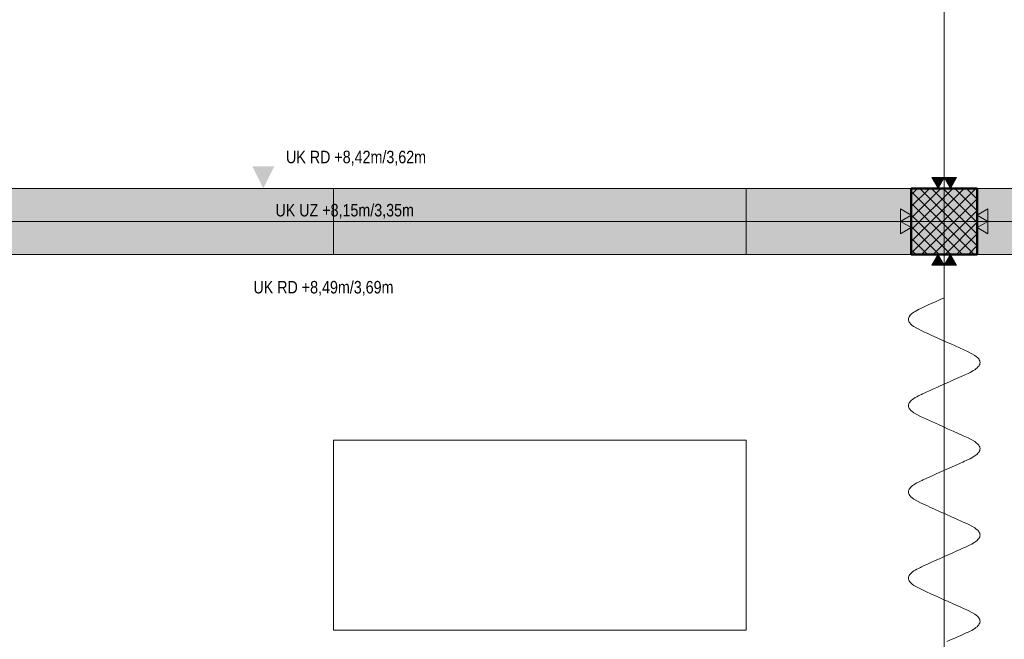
# Model space of a CAD drawing. Extents: x -620 to 300, y 62 to 1107.
# Tile 71 of 109: x -402 to -283, y 715 to 790. Entities that reach past the tile are written whole.
import ezdxf
from ezdxf.lldxf.tags import DXFTag

# ---------------------------------------------------------------- set-up
doc = ezdxf.new("R2010")
doc.units = 0
doc.layers.get('0').update_dxf_attribs({"lineweight": 35})
for name, color, linetype, lineweight, true_color in [('00_Beschriftung UZ', 3, 'Continuous', 13, 0x00ff00), ('30 -33 Aussenwände- 3 Aussenstützen', 7, 'Continuous', 50, 0x0000dd), ('30 -35 Decken- 1 Konstruktion-Träger- Stahlbeton', 7, 'grob-A06G9G5Q8I', 13, 0x33aa00), ('60- 61 allgemeine Ausstattung- 1 Möbel', 7, 'Continuous', 9, 0x00cccc), ('70 -72 Beschriftung- 2 Beschriftung Bauteile', 7, 'Continuous', 9, 0x9999ff), ('70 -75 Raumstempel- 1 Raumstempel', 1, 'Continuous', 50, 0xff0000)]:
    doc.layers.add(name, color=color, linetype=linetype, lineweight=lineweight, true_color=true_color)
doc.layers.add('70 -71 Achsen- 1 Gebäudeachsen', color=7, linetype='STRICHPUNKT2-A06G9G5P8I', lineweight=18)
doc.layers.add('iwb_Schraffur_Unterzug', color=7, linetype='Continuous', lineweight=5, true_color=0xffffcc, plot=False)
doc.styles.get("Standard").update_dxf_attribs({"font": 'ARIALN.TTF'})
tags = doc.linetypes.add('grob-A06G9G5Q8I', pattern=[14, 3, -8, 3]).pattern_tags.tags
tags[8:9] = [DXFTag(74, 4), DXFTag(75, 0), DXFTag(340, '0'), DXFTag(46, 0.0), DXFTag(50, 0.0), DXFTag(44, 0.0), DXFTag(45, 0.0)]
tags[6:7] = [DXFTag(74, 4), DXFTag(75, 0), DXFTag(340, '0'), DXFTag(46, 0.0), DXFTag(50, 0.0), DXFTag(44, 0.0), DXFTag(45, 0.0)]
tags[4:5] = [DXFTag(74, 4), DXFTag(75, 0), DXFTag(340, '0'), DXFTag(46, 0.0), DXFTag(50, 0.0), DXFTag(44, 0.0), DXFTag(45, 0.0)]
tags = doc.linetypes.add('STRICHPUNKT2-A06G9G5P8I', pattern=[12.7, 6.35, -3.175, 0, -3.175]).pattern_tags.tags
tags[10:11] = [DXFTag(74, 4), DXFTag(75, 0), DXFTag(340, '0'), DXFTag(46, 0.0), DXFTag(50, 0.0), DXFTag(44, 0.0), DXFTag(45, 0.0)]
tags[8:9] = [DXFTag(74, 4), DXFTag(75, 0), DXFTag(340, '0'), DXFTag(46, 0.0), DXFTag(50, 0.0), DXFTag(44, 0.0), DXFTag(45, 0.0)]
tags[6:7] = [DXFTag(74, 4), DXFTag(75, 0), DXFTag(340, '0'), DXFTag(46, 0.0), DXFTag(50, 0.0), DXFTag(44, 0.0), DXFTag(45, 0.0)]
tags[4:5] = [DXFTag(74, 4), DXFTag(75, 0), DXFTag(340, '0'), DXFTag(46, 0.0), DXFTag(50, 0.0), DXFTag(44, 0.0), DXFTag(45, 0.0)]

# ---------------------------------------------------------------- blocks, each defined once
blk = doc.blocks.new('Referenz-A06G9G5R8I')
at = {"layer": '00_Beschriftung UZ', "color": 0, "lineweight": 0}
blk.add_solid([(-374.31, 772.6), (-372.98, 769.93), (-371.64, 772.6)], dxfattribs=at)
at = {"layer": '30 -33 Aussenwände- 3 Aussenstützen', "color": 0, "lineweight": 9}
for p, q in [((-294.48, 769.15), (-293.7, 769.93)), ((-294.48, 767.74), (-292.28, 769.93)), ((-294.48, 766.32), (-290.87, 769.93)), ((-294.48, 764.91), (-289.45, 769.93)), ((-294.48, 763.49), (-288.04, 769.93)), ((-294.48, 762.08), (-286.63, 769.93)), ((-294.48, 769.56), (-286.85, 761.93)), ((-293.43, 769.93), (-286.48, 762.97)), ((-292.02, 769.93), (-286.48, 764.39)), ((-290.61, 769.93), (-286.48, 765.8)), ((-289.19, 769.93), (-286.48, 767.22)), ((-287.78, 769.93), (-286.48, 768.63)), ((-293.21, 761.93), (-286.48, 768.66)), ((-294.48, 768.15), (-288.26, 761.93)), ((-291.8, 761.93), (-286.48, 767.25)), ((-294.48, 766.73), (-289.68, 761.93)), ((-291.48, 765.93), (-289.48, 765.93)), ((-290.48, 766.93), (-290.48, 764.93)), ((-294.48, 765.32), (-291.09, 761.93)), ((-290.38, 761.93), (-286.48, 765.84)), ((-294.48, 763.9), (-292.51, 761.93)), ((-288.97, 761.93), (-286.48, 764.42)), ((-294.48, 762.49), (-293.92, 761.93)), ((-287.55, 761.93), (-286.48, 763.01))]:
    blk.add_line(p, q, dxfattribs=at)
at = {"layer": '30 -33 Aussenwände- 3 Aussenstützen', "color": 0, "linetype": 'Continuous', "lineweight": -2, "ltscale": 0.25}
for p, q in [((-286.48, 769.93), (-294.48, 769.93)), ((-294.48, 769.93), (-294.48, 761.93)), ((-286.48, 761.93), (-286.48, 769.93)), ((-294.48, 761.93), (-286.48, 761.93))]:
    blk.add_line(p, q, dxfattribs=at)
at = {"layer": '30 -35 Decken- 1 Konstruktion-Träger- Stahlbeton', "color": 0}
for p, q in [((-129.48, 769.93), (-451.48, 769.93)), ((-129.48, 761.93), (-451.48, 761.93))]:
    blk.add_line(p, q, dxfattribs=at)
at = {"layer": '60- 61 allgemeine Ausstattung- 1 Möbel', "color": 0, "linetype": 'Continuous', "ltscale": 0.13}
for p, q in [((-364.48, 769.93), (-314.48, 769.93)), ((-364.48, 761.93), (-364.48, 769.93)), ((-314.48, 769.93), (-314.48, 761.93)), ((-314.48, 761.93), (-364.48, 761.93)), ((-291.44, 756.23), (-290.96, 756.45)), ((-290.96, 756.45), (-290.48, 756.67)), ((-293.81, 755.14), (-293.6, 755.25)), ((-293.6, 755.25), (-293.37, 755.36)), ((-293.37, 755.36), (-293.21, 755.43)), ((-293.21, 755.43), (-293.05, 755.51)), ((-293.05, 755.51), (-292.89, 755.58)), ((-292.89, 755.58), (-292.41, 755.8)), ((-292.41, 755.8), (-291.92, 756.01)), ((-291.92, 756.01), (-291.44, 756.23)), ((-294.82, 754.05), (-294.81, 754.16)), ((-294.81, 753.95), (-294.82, 754.05)), ((-294.81, 754.16), (-294.78, 754.27)), ((-294.78, 754.27), (-294.73, 754.38)), ((-294.73, 754.38), (-294.66, 754.49)), ((-294.66, 754.49), (-294.57, 754.6)), ((-294.57, 754.6), (-294.46, 754.71)), ((-294.46, 754.71), (-294.33, 754.82)), ((-294.33, 754.82), (-294.17, 754.93)), ((-294.17, 754.93), (-294, 755.03)), ((-294, 755.03), (-293.81, 755.14)), ((-294.78, 753.84), (-294.81, 753.95)), ((-294.73, 753.73), (-294.78, 753.84)), ((-294.66, 753.62), (-294.73, 753.73)), ((-294.53, 753.47), (-294.66, 753.62)), ((-294.37, 753.33), (-294.53, 753.47)), ((-294.17, 753.18), (-294.37, 753.33)), ((-293.37, 752.75), (-294.17, 753.18)), ((-292.93, 752.55), (-293.37, 752.75)), ((-292.48, 752.35), (-292.93, 752.55)), ((-292.04, 752.15), (-292.48, 752.35)), ((-291.6, 751.95), (-292.04, 752.15)), ((-291.15, 751.75), (-291.6, 751.95)), ((-290.71, 751.55), (-291.15, 751.75)), ((-290.71, 751.55), (-290.19, 751.31)), ((-290.19, 751.31), (-289.67, 751.08)), ((-289.67, 751.08), (-289.15, 750.84)), ((-289.15, 750.84), (-288.63, 750.61)), ((-288.63, 750.61), (-288.11, 750.37)), ((-288.11, 750.37), (-287.59, 750.14)), ((-287.59, 750.14), (-286.78, 749.7)), ((-286.78, 749.7), (-286.59, 749.56)), ((-286.59, 749.56), (-286.42, 749.41)), ((-286.42, 749.41), (-286.3, 749.27)), ((-286.3, 749.27), (-286.23, 749.16)), ((-286.63, 748.07), (-286.78, 747.96)), ((-286.5, 748.18), (-286.63, 748.07)), ((-286.39, 748.29), (-286.5, 748.18)), ((-286.3, 748.39), (-286.39, 748.29)), ((-286.23, 748.5), (-286.3, 748.39)), ((-286.23, 749.16), (-286.18, 749.05)), ((-286.18, 748.61), (-286.23, 748.5)), ((-286.18, 749.05), (-286.15, 748.94)), ((-286.15, 748.72), (-286.18, 748.61)), ((-286.15, 748.94), (-286.14, 748.83)), ((-286.14, 748.83), (-286.15, 748.72)), ((-288.71, 747.02), (-289.27, 746.76)), ((-288.15, 747.27), (-288.71, 747.02)), ((-287.96, 747.35), (-288.15, 747.27)), ((-287.77, 747.44), (-287.96, 747.35)), ((-287.59, 747.52), (-287.77, 747.44)), ((-287.35, 747.63), (-287.59, 747.52)), ((-287.14, 747.74), (-287.35, 747.63)), ((-286.95, 747.85), (-287.14, 747.74)), ((-286.78, 747.96), (-286.95, 747.85)), ((-291.76, 745.64), (-291.36, 745.82)), ((-291.36, 745.82), (-290.96, 746)), ((-290.4, 746.25), (-290.96, 746)), ((-289.84, 746.51), (-290.4, 746.25)), ((-289.27, 746.76), (-289.84, 746.51)), ((-294.33, 744.37), (-294.17, 744.48)), ((-294.17, 744.48), (-294, 744.58)), ((-294, 744.58), (-293.81, 744.69)), ((-293.81, 744.69), (-293.6, 744.8)), ((-293.6, 744.8), (-293.37, 744.91)), ((-293.37, 744.91), (-293.24, 744.97)), ((-293.24, 744.97), (-293.1, 745.03)), ((-293.1, 745.03), (-292.97, 745.09)), ((-292.97, 745.09), (-292.57, 745.27)), ((-292.57, 745.27), (-292.17, 745.46)), ((-292.17, 745.46), (-291.76, 745.64)), ((-294.82, 743.61), (-294.81, 743.71)), ((-294.81, 743.5), (-294.82, 743.61)), ((-294.81, 743.71), (-294.78, 743.82)), ((-294.78, 743.39), (-294.81, 743.5)), ((-294.78, 743.82), (-294.73, 743.93)), ((-294.73, 743.28), (-294.78, 743.39)), ((-294.73, 743.93), (-294.66, 744.04)), ((-294.66, 743.17), (-294.73, 743.28)), ((-294.66, 744.04), (-294.57, 744.15)), ((-294.57, 744.15), (-294.46, 744.26)), ((-294.46, 744.26), (-294.33, 744.37)), ((-294.53, 743.02), (-294.66, 743.17)), ((-294.37, 742.88), (-294.53, 743.02)), ((-294.17, 742.73), (-294.37, 742.88)), ((-293.37, 742.3), (-294.17, 742.73)), ((-293, 742.13), (-293.37, 742.3)), ((-292.64, 741.97), (-293, 742.13)), ((-292.27, 741.8), (-292.64, 741.97)), ((-291.91, 741.64), (-292.27, 741.8)), ((-291.54, 741.47), (-291.91, 741.64)), ((-291.17, 741.31), (-291.54, 741.47)), ((-291.17, 741.31), (-290.57, 741.04)), ((-290.57, 741.04), (-289.98, 740.77)), ((-289.98, 740.77), (-289.38, 740.5)), ((-289.38, 740.5), (-288.78, 740.23)), ((-288.78, 740.23), (-288.18, 739.96)), ((-288.18, 739.96), (-287.59, 739.69)), ((-287.59, 739.69), (-286.78, 739.25)), ((-364.48, 739.43), (-314.48, 739.43)), ((-364.48, 716.43), (-364.48, 739.43)), ((-314.48, 739.43), (-314.48, 716.43)), ((-286.78, 739.25), (-286.59, 739.11)), ((-286.59, 739.11), (-286.42, 738.96)), ((-286.42, 738.96), (-286.3, 738.82)), ((-286.3, 738.82), (-286.23, 738.71)), ((-286.23, 738.71), (-286.18, 738.6)), ((-286.18, 738.6), (-286.15, 738.49)), ((-286.15, 738.49), (-286.14, 738.38)), ((-287.14, 737.29), (-287.35, 737.18)), ((-286.95, 737.4), (-287.14, 737.29)), ((-286.78, 737.51), (-286.95, 737.4)), ((-286.63, 737.62), (-286.78, 737.51)), ((-286.5, 737.73), (-286.63, 737.62)), ((-286.39, 737.84), (-286.5, 737.73)), ((-286.3, 737.95), (-286.39, 737.84)), ((-286.23, 738.05), (-286.3, 737.95)), ((-286.18, 738.16), (-286.23, 738.05)), ((-286.15, 738.27), (-286.18, 738.16)), ((-286.14, 738.38), (-286.15, 738.27)), ((-289.51, 736.2), (-290.16, 735.91)), ((-288.87, 736.49), (-289.51, 736.2)), ((-288.23, 736.78), (-288.87, 736.49)), ((-288.01, 736.88), (-288.23, 736.78)), ((-287.8, 736.98), (-288.01, 736.88)), ((-287.59, 737.07), (-287.8, 736.98)), ((-287.35, 737.18), (-287.59, 737.07)), ((-292.41, 734.9), (-292.09, 735.04)), ((-292.09, 735.04), (-291.76, 735.19)), ((-291.76, 735.19), (-291.44, 735.33)), ((-290.8, 735.62), (-291.44, 735.33)), ((-290.16, 735.91), (-290.8, 735.62)), ((-294.57, 733.7), (-294.46, 733.81)), ((-294.46, 733.81), (-294.33, 733.92)), ((-294.33, 733.92), (-294.17, 734.03)), ((-294.17, 734.03), (-294, 734.14)), ((-294, 734.14), (-293.81, 734.24)), ((-293.81, 734.24), (-293.6, 734.35)), ((-293.6, 734.35), (-293.37, 734.46)), ((-293.37, 734.46), (-293.26, 734.51)), ((-293.26, 734.51), (-293.16, 734.56)), ((-293.16, 734.56), (-293.05, 734.61)), ((-293.05, 734.61), (-292.73, 734.75)), ((-292.73, 734.75), (-292.41, 734.9)), ((-294.82, 733.16), (-294.81, 733.27)), ((-294.81, 733.05), (-294.82, 733.16)), ((-294.81, 733.27), (-294.78, 733.37)), ((-294.78, 732.94), (-294.81, 733.05)), ((-294.78, 733.37), (-294.73, 733.48)), ((-294.73, 732.83), (-294.78, 732.94)), ((-294.73, 733.48), (-294.66, 733.59)), ((-294.66, 732.72), (-294.73, 732.83)), ((-294.66, 733.59), (-294.57, 733.7)), ((-294.53, 732.58), (-294.66, 732.72)), ((-294.37, 732.43), (-294.53, 732.58)), ((-294.17, 732.29), (-294.37, 732.43)), ((-293.37, 731.85), (-294.17, 732.29)), ((-293.08, 731.72), (-293.37, 731.85)), ((-292.79, 731.59), (-293.08, 731.72)), ((-292.5, 731.46), (-292.79, 731.59)), ((-292.21, 731.33), (-292.5, 731.46)), ((-291.92, 731.2), (-292.21, 731.33)), ((-291.64, 731.07), (-291.92, 731.2)), ((-291.64, 731.07), (-290.96, 730.76)), ((-290.96, 730.76), (-290.29, 730.46)), ((-290.29, 730.46), (-289.61, 730.15)), ((-289.61, 730.15), (-288.94, 729.85)), ((-288.94, 729.85), (-288.26, 729.54)), ((-288.26, 729.54), (-287.59, 729.24)), ((-287.59, 729.24), (-286.78, 728.8)), ((-286.78, 728.8), (-286.59, 728.66)), ((-286.59, 728.66), (-286.42, 728.51)), ((-286.42, 728.51), (-286.3, 728.37)), ((-286.3, 728.37), (-286.23, 728.26)), ((-286.23, 728.26), (-286.18, 728.15)), ((-286.18, 728.15), (-286.15, 728.04)), ((-286.15, 727.82), (-286.18, 727.71)), ((-286.15, 728.04), (-286.14, 727.93)), ((-286.14, 727.93), (-286.15, 727.82)), ((-287.75, 726.55), (-287.91, 726.48)), ((-287.59, 726.63), (-287.75, 726.55)), ((-287.35, 726.73), (-287.59, 726.63)), ((-287.14, 726.84), (-287.35, 726.73)), ((-286.95, 726.95), (-287.14, 726.84)), ((-286.78, 727.06), (-286.95, 726.95)), ((-286.63, 727.17), (-286.78, 727.06)), ((-286.5, 727.28), (-286.63, 727.17)), ((-286.39, 727.39), (-286.5, 727.28)), ((-286.3, 727.5), (-286.39, 727.39)), ((-286.23, 727.61), (-286.3, 727.5)), ((-286.18, 727.71), (-286.23, 727.61)), ((-290, 725.54), (-290.48, 725.32)), ((-289.51, 725.75), (-290, 725.54)), ((-289.03, 725.97), (-289.51, 725.75)), ((-288.55, 726.19), (-289.03, 725.97)), ((-288.07, 726.41), (-288.55, 726.19)), ((-287.91, 726.48), (-288.07, 726.41)), ((-293.05, 724.16), (-292.89, 724.23)), ((-292.89, 724.23), (-292.41, 724.45)), ((-292.41, 724.45), (-291.92, 724.67)), ((-291.92, 724.67), (-291.44, 724.88)), ((-291.44, 724.88), (-290.96, 725.1)), ((-290.96, 725.1), (-290.48, 725.32)), ((-294.78, 722.93), (-294.73, 723.03)), ((-294.73, 723.03), (-294.66, 723.14)), ((-294.66, 723.14), (-294.57, 723.25)), ((-294.57, 723.25), (-294.46, 723.36)), ((-294.46, 723.36), (-294.33, 723.47)), ((-294.33, 723.47), (-294.17, 723.58)), ((-294.17, 723.58), (-294, 723.69)), ((-294, 723.69), (-293.81, 723.8)), ((-293.81, 723.8), (-293.6, 723.9)), ((-293.6, 723.9), (-293.37, 724.01)), ((-293.37, 724.01), (-293.21, 724.09)), ((-293.21, 724.09), (-293.05, 724.16)), ((-294.82, 722.71), (-294.81, 722.82)), ((-294.81, 722.6), (-294.82, 722.71)), ((-294.81, 722.82), (-294.78, 722.93)), ((-294.78, 722.49), (-294.81, 722.6)), ((-294.73, 722.38), (-294.78, 722.49)), ((-294.66, 722.27), (-294.73, 722.38)), ((-294.53, 722.13), (-294.66, 722.27)), ((-294.37, 721.98), (-294.53, 722.13)), ((-294.17, 721.84), (-294.37, 721.98)), ((-293.37, 721.4), (-294.17, 721.84)), ((-292.7, 721.1), (-293.37, 721.4)), ((-292.02, 720.79), (-292.7, 721.1)), ((-291.35, 720.49), (-292.02, 720.79)), ((-290.67, 720.18), (-291.35, 720.49)), ((-290, 719.88), (-290.67, 720.18)), ((-289.32, 719.57), (-290, 719.88)), ((-289.32, 719.57), (-289.03, 719.44)), ((-289.03, 719.44), (-288.74, 719.31)), ((-288.74, 719.31), (-288.45, 719.18)), ((-288.45, 719.18), (-288.16, 719.05)), ((-288.16, 719.05), (-287.87, 718.92)), ((-287.87, 718.92), (-287.59, 718.79)), ((-287.59, 718.79), (-286.78, 718.35)), ((-286.78, 718.35), (-286.59, 718.21)), ((-286.59, 718.21), (-286.42, 718.06)), ((-286.42, 718.06), (-286.3, 717.92)), ((-286.3, 717.05), (-286.39, 716.94)), ((-286.3, 717.92), (-286.23, 717.81)), ((-286.23, 717.16), (-286.3, 717.05)), ((-286.23, 717.81), (-286.18, 717.7)), ((-286.18, 717.27), (-286.23, 717.16)), ((-286.18, 717.7), (-286.15, 717.59)), ((-286.15, 717.37), (-286.18, 717.27)), ((-286.15, 717.59), (-286.14, 717.48)), ((-286.14, 717.48), (-286.15, 717.37)), ((-314.48, 716.43), (-364.48, 716.43)), ((-288.23, 715.89), (-288.55, 715.74)), ((-287.91, 716.03), (-288.23, 715.89)), ((-287.8, 716.08), (-287.91, 716.03)), ((-287.69, 716.13), (-287.8, 716.08)), ((-287.59, 716.18), (-287.69, 716.13)), ((-287.35, 716.29), (-287.59, 716.18)), ((-287.14, 716.39), (-287.35, 716.29)), ((-286.95, 716.5), (-287.14, 716.39)), ((-286.78, 716.61), (-286.95, 716.5)), ((-286.63, 716.72), (-286.78, 716.61)), ((-286.5, 716.83), (-286.63, 716.72)), ((-286.39, 716.94), (-286.5, 716.83)), ((-290.16, 715.02), (-289.51, 715.31)), ((-289.19, 715.45), (-289.51, 715.31)), ((-288.87, 715.6), (-289.19, 715.45)), ((-288.55, 715.74), (-288.87, 715.6))]:
    blk.add_line(p, q, dxfattribs=at)
at = {"layer": '70 -71 Achsen- 1 Gebäudeachsen', "color": 0, "linetype": 'STRICHPUNKT2-A06G9G5P8I', "ltscale": 0.18}
for p, q in [((-290.48, 1075.87), (-290.48, 76.43)), ((-538.53, 765.93), (76.47, 765.93))]:
    blk.add_line(p, q, dxfattribs=at)
at = {"layer": '70 -72 Beschriftung- 2 Beschriftung Bauteile', "color": 0}
for p, q in [((-291.23, 769.93), (-291.98, 771.23)), ((-291.98, 771.23), (-290.48, 771.23)), ((-290.48, 771.23), (-291.23, 769.93)), ((-289.73, 769.93), (-290.48, 771.23)), ((-290.48, 771.23), (-288.98, 771.23)), ((-288.98, 771.23), (-289.73, 769.93)), ((-295.78, 767.43), (-294.48, 766.68)), ((-295.78, 765.93), (-295.78, 767.43)), ((-286.48, 766.68), (-285.18, 767.43)), ((-285.18, 767.43), (-285.18, 765.93)), ((-294.48, 766.68), (-295.78, 765.93)), ((-295.78, 765.93), (-294.48, 765.18)), ((-295.78, 764.43), (-295.78, 765.93)), ((-285.18, 765.93), (-286.48, 766.68)), ((-286.48, 765.18), (-285.18, 765.93)), ((-285.18, 765.93), (-285.18, 764.43)), ((-294.48, 765.18), (-295.78, 764.43)), ((-285.18, 764.43), (-286.48, 765.18)), ((-291.98, 760.63), (-291.23, 761.93)), ((-291.23, 761.93), (-290.48, 760.63)), ((-290.48, 760.63), (-289.73, 761.93)), ((-289.73, 761.93), (-288.98, 760.63)), ((-290.48, 760.63), (-291.98, 760.63)), ((-288.98, 760.63), (-290.48, 760.63))]:
    blk.add_line(p, q, dxfattribs=at)
at = {"layer": '70 -72 Beschriftung- 2 Beschriftung Bauteile', "color": 0, "lineweight": 0}
for points in [[(-291.23, 769.93), (-291.98, 771.23), (-291.23, 771.23)], [(-291.23, 769.93), (-291.23, 771.23), (-290.48, 771.23)], [(-289.73, 769.93), (-290.48, 771.23), (-289.73, 771.23)], [(-289.73, 769.93), (-289.73, 771.23), (-288.98, 771.23)], [(-295.78, 765.93), (-295.78, 767.43), (-294.48, 766.68)], [(-285.18, 765.93), (-286.48, 766.68), (-285.18, 767.43)], [(-295.78, 764.43), (-295.78, 765.93), (-294.48, 765.18)], [(-285.18, 764.43), (-286.48, 765.18), (-285.18, 765.93)], [(-291.23, 760.63), (-291.98, 760.63), (-291.23, 761.93)], [(-291.23, 760.63), (-291.23, 761.93), (-290.48, 760.63)], [(-289.73, 760.63), (-290.48, 760.63), (-289.73, 761.93)], [(-289.73, 760.63), (-289.73, 761.93), (-288.98, 760.63)]]:
    blk.add_solid(points, dxfattribs=at)
at = {"layer": '70 -75 Raumstempel- 1 Raumstempel', "color": 0, "linetype": 'Continuous', "ltscale": 0.5}
for p, q in [((-294.48, 769.93), (-286.48, 769.93)), ((-294.48, 761.93), (-294.48, 769.93)), ((-286.48, 769.93), (-286.48, 761.93)), ((-286.48, 761.93), (-294.48, 761.93))]:
    blk.add_line(p, q, dxfattribs=at)
at = {"layer": '00_Beschriftung UZ', "color": 0, "lineweight": 0, "insert": (-370.23, 774.48), "char_height": 1.5103, "attachment_point": 1}
blk.add_mtext('{\\fArial Narrow;UK RD +8,42m/3,62m}', dxfattribs=at)
at = {"layer": '00_Beschriftung UZ', "color": 0, "linetype": 'ByBlock', "lineweight": 5, "ltscale": 0.13, "char_height": 1.5103, "attachment_point": 1}
for s, insert in [('{\\fArial Narrow;UK UZ +8,15m/3,35m}', (-371.51, 768.04)), ('{\\fArial Narrow;UK RD +8,49m/3,69m}', (-374.18, 758.71))]:
    blk.add_mtext(s, dxfattribs=dict(at, insert=insert))
blk = doc.blocks.new('Referenz-A06G9G5T8I')
at = {"layer": 'iwb_Schraffur_Unterzug', "linetype": 'Continuous', "ltscale": 0.13}
for points in [[(-538.53, 769.93), (76.47, 769.93), (76.47, 769.41)], [(-538.53, 769.93), (76.47, 769.41), (-538.53, 768.71)], [(-538.53, 768.71), (76.47, 769.41), (76.47, 762.45)], [(-538.53, 768.71), (76.47, 762.45), (-538.53, 763.16)], [(-538.53, 763.16), (76.47, 762.45), (76.47, 761.93)], [(-538.53, 763.16), (76.47, 761.93), (-538.53, 761.93)]]:
    blk.add_solid(points, dxfattribs=at)

msp = doc.modelspace()

# ---------------------------------------------------------------- block references
at = {"color": 8, "lineweight": 25, "ltscale": 0.25, "true_color": 0x808080}
for name in ['Referenz-A06G9G5R8I', 'Referenz-A06G9G5T8I']:
    msp.add_blockref(name, (0, 0), dxfattribs=at)

doc.saveas('drawing.dxf')
